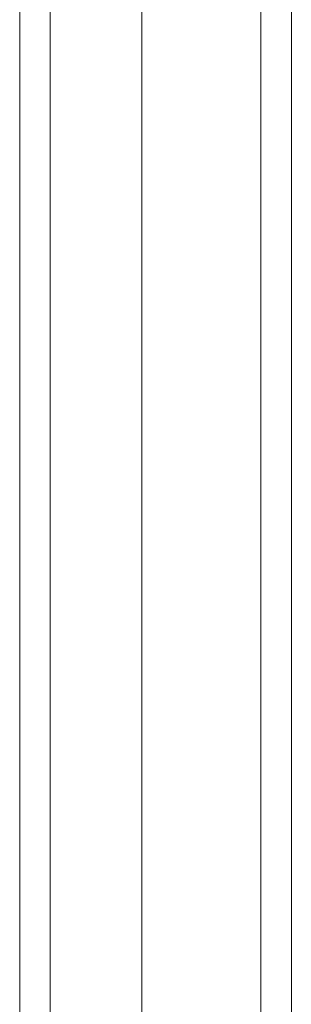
# Model space of a CAD drawing. Header units: inches. Extents: x 3 to 371, y 8 to 234.
# Tile 42 of 51: x 343.75 to 345.13, y 111.98 to 117. Entities that reach past the tile are written whole.
import ezdxf

# ---------------------------------------------------------------- set-up
doc = ezdxf.new("R2010")
doc.units = ezdxf.units.IN
doc.header["$LTSCALE"] = 22
doc.header["$MEASUREMENT"] = 0
doc.layers.add('Visible (ANSI)', color=7, linetype='Continuous', lineweight=5)
doc.layers.add('Visible Narrow (ANSI)', color=7, linetype='Continuous', lineweight=5)

msp = doc.modelspace()

# ---------------------------------------------------------------- linework, layer by layer
at = {"layer": 'Visible (ANSI)'}
msp.add_line((344.3707, 132.6528), (344.3707, 87.7485), dxfattribs=at)
at = {"layer": 'Visible Narrow (ANSI)'}
for p, q in [((343.7485, 87.4942), (343.7485, 132.3695)), ((343.904, 132.384), (343.904, 87.4797)), ((344.9783, 87.7652), (344.9783, 131.9209)), ((345.1338, 131.9209), (345.1338, 87.7652))]:
    msp.add_line(p, q, dxfattribs=at)

doc.saveas('drawing.dxf')
